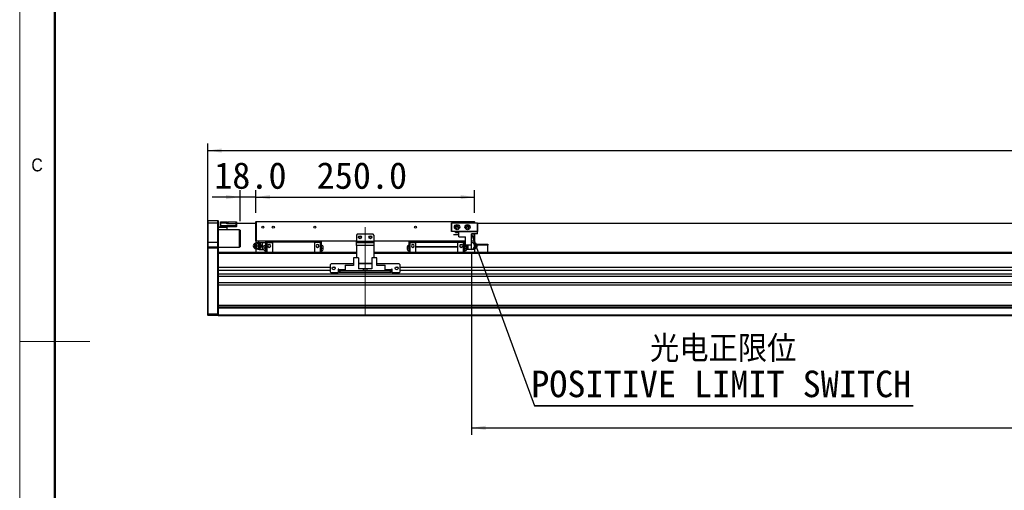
# Model space of a CAD drawing. Header units: millimetres. Extents: x 40 to 3320, y 40 to 2336.
# Tile 2 of 19: x 40 to 1165, y 1018 to 1556. Entities that reach past the tile are written whole.
import ezdxf

# ---------------------------------------------------------------- set-up
doc = ezdxf.new("R2010")
doc.units = ezdxf.units.MM
doc.header["$LTSCALE"] = 8
doc.linetypes.add('CENTERX2', pattern=[20.32, 12.7, -2.54, 2.54, -2.54])
doc.layers.add('DIMNS', color=7, linetype='Continuous')
doc.styles.add('SLDTEXTSTYLE0', font='Gothic.ttf', dxfattribs={"width": 0.913})
doc.styles.add('SLDTEXTSTYLE10', font='txt', dxfattribs={"bigfont": 'bigfont'})
doc.styles.add('SLDTEXTSTYLE7', font='txt')
doc.dimstyles.new('SLDDIMSTYLE0', dxfattribs={"dimtxt": 30.4, "dimasz": 16, "dimexe": 0, "dimexo": 0.0625, "dimgap": 7.6, "dimtad": 2, "dimdec": 1, "dimrnd": 1e-09, "dimzin": 4, "dimdsep": 46, "dimtxsty": 'SLDTEXTSTYLE7', "dimsah": 1, "dimcen": 0.09, "dimadec": 0, "dimazin": 1, "dimtfac": 1, "dimtdec": 1, "dimtmove": 0, "dimatfit": 0, "dimfxl": 0, "dimfrac": 2, "dimtolj": 1, "dimtzin": 12, "dimarcsym": 0})
doc.dimstyles.new('SLDDIMSTYLE1', dxfattribs={"dimtxt": 30.4, "dimasz": 16, "dimexe": 0, "dimexo": 0.0625, "dimgap": 7.6, "dimtad": 2, "dimdec": 1, "dimrnd": 1e-09, "dimzin": 4, "dimdsep": 46, "dimtxsty": 'SLDTEXTSTYLE7', "dimsah": 1, "dimcen": 0.09, "dimadec": 0, "dimazin": 1, "dimtfac": 1, "dimtdec": 1, "dimtofl": 0, "dimtmove": 0, "dimatfit": 3, "dimfxl": 0, "dimfrac": 2, "dimtolj": 1, "dimtzin": 12, "dimarcsym": 0})
doc.dimstyles.new('SLDDIMSTYLE4', dxfattribs={"dimtxt": 0.18, "dimasz": 16, "dimexe": 0, "dimexo": 0.0625, "dimgap": 0, "dimtad": 0, "dimtih": 1, "dimtoh": 1, "dimdec": 0, "dimrnd": 1e-09, "dimzin": 0, "dimdsep": 46, "dimtxsty": 'Standard', "dimsah": 1, "dimcen": 0.09, "dimadec": 0, "dimazin": 0, "dimtfac": 16, "dimtdec": 0, "dimtofl": 0, "dimtmove": 0, "dimatfit": 3, "dimfxl": 0, "dimfrac": 2, "dimtolj": 1, "dimtzin": 0, "dimarcsym": 0})

# ---------------------------------------------------------------- blocks, each defined once
blk = doc.blocks.new('_D_21')
at = {"layer": 'DIMNS'}
for p, q in [((254.9, 1304.8), (254.9, 1414.2)), ((2534.9, 1304.8), (2534.9, 1414.2)), ((254.9, 1406.2), (2534.9, 1406.2))]:
    blk.add_line(p, q, dxfattribs=at)
for points in [[(254.9, 1406.2), (270.9, 1403.8), (270.9, 1408.6)], [(2534.9, 1406.2), (2518.9, 1408.6), (2518.9, 1403.8)]]:
    blk.add_solid(points, dxfattribs=at)
at = {"layer": 'DIMNS', "insert": (1339, 1446), "char_height": 30.4, "attachment_point": 1, "style": 'SLDTEXTSTYLE7'}
blk.add_mtext('2280.0', dxfattribs=at)
blk = doc.blocks.new('_D_24')
at = {"layer": 'DIMNS'}
for p, q in [((291.9, 1353), (259.9, 1353)), ((291.9, 1325.3), (291.9, 1361)), ((309.9, 1353), (291.9, 1353)), ((309.9, 1335), (309.9, 1361)), ((309.9, 1353), (341.9, 1353))]:
    blk.add_line(p, q, dxfattribs=at)
for points in [[(291.9, 1353), (275.9, 1355.4), (275.9, 1350.6)], [(309.9, 1353), (325.9, 1350.6), (325.9, 1355.4)]]:
    blk.add_solid(points, dxfattribs=at)
at = {"layer": 'DIMNS', "insert": (262.3, 1392.9), "char_height": 30.4, "attachment_point": 1, "style": 'SLDTEXTSTYLE7'}
blk.add_mtext('18.0', dxfattribs=at)
blk = doc.blocks.new('_D_25')
at = {"layer": 'DIMNS'}
for p, q in [((309.9, 1335), (309.9, 1361)), ((309.9, 1353), (559.9, 1353)), ((559.9, 1335), (559.9, 1361))]:
    blk.add_line(p, q, dxfattribs=at)
for points in [[(309.9, 1353), (325.9, 1350.6), (325.9, 1355.4)], [(559.9, 1353), (543.9, 1355.4), (543.9, 1350.6)]]:
    blk.add_solid(points, dxfattribs=at)
at = {"layer": 'DIMNS', "insert": (379.4, 1392.9), "char_height": 30.4, "attachment_point": 1, "style": 'SLDTEXTSTYLE7'}
blk.add_mtext('250.0', dxfattribs=at)
blk = doc.blocks.new('_D_26')
at = {"layer": 'DIMNS'}
for p, q in [((556.4, 1288), (556.4, 1081.2)), ((2196.4, 1284.5), (2196.4, 1081.2)), ((556.4, 1089.2), (2196.4, 1089.2))]:
    blk.add_line(p, q, dxfattribs=at)
for points in [[(556.4, 1089.2), (572.4, 1086.8), (572.4, 1091.6)], [(2196.4, 1089.2), (2180.4, 1091.6), (2180.4, 1086.8)]]:
    blk.add_solid(points, dxfattribs=at)
at = {"layer": 'DIMNS', "char_height": 30.4, "attachment_point": 1, "style": 'SLDTEXTSTYLE7'}
for s, insert in [('Stroke T=', (1238.3, 1129)), ('1640.0', (1413.9, 1129))]:
    blk.add_mtext(s, dxfattribs=dict(at, insert=insert))
blk = doc.blocks.new('SW_NOTE_8')
at = {"layer": 'DIMNS', "color": 0}
for p, q in [((0, 0), (432.7, 0)), ((432.7, 0), (0, 0)), ((0, 0), (432.7, 0)), ((432.7, 0), (0, 0)), ((0, 0), (432.7, 0)), ((432.7, 0), (0, 0))]:
    blk.add_line(p, q, dxfattribs=at)
at = {"layer": 'DIMNS', "color": 0, "char_height": 30.4, "attachment_point": 2}
for s, insert, style in [('光电正限位', (215.7, 80.4), 'SLDTEXTSTYLE10'), ('POSITIVE LIMIT SWITCH', (213.4, 40.2), 'SLDTEXTSTYLE7')]:
    blk.add_mtext(s, dxfattribs=dict(at, insert=insert, style=style))

msp = doc.modelspace()

# ---------------------------------------------------------------- linework, layer by layer
at = {"color": 7, "linetype": 'Continuous', "lineweight": 18}
for p, q in [((40, 2336), (40, 40)), ((80, 2296), (80, 80)), ((40, 1188), (120, 1188))]:
    msp.add_line(p, q, dxfattribs=at)
at = {"color": 7, "linetype": 'Continuous', "lineweight": 50}
msp.add_line((80, 2296), (80, 80), dxfattribs=at)
at = {"color": 7, "linetype": 'Continuous', "lineweight": 25}
for p, q in [((255.1651718, 1326.1522943), (254.8652412, 1325.8522967)), ((254.8652412, 1323.1522957), (254.8652412, 1325.8522967)), ((255.1651718, 1323.1522957), (254.8652412, 1323.1522957)), ((254.8652412, 1301.1522958), (254.8652412, 1323.1522957)), ((255.1651718, 1326.1522943), (255.1651718, 1323.1522957)), ((255.1651718, 1326.1522943), (266.5652753, 1326.1522943)), ((266.5652753, 1323.1522957), (255.1651718, 1323.1522957)), ((255.1651718, 1323.1522957), (255.1651718, 1301.1522958)), ((266.5652753, 1323.1522957), (266.5652753, 1326.1522943)), ((266.5652753, 1326.1522943), (266.8652059, 1325.8522967)), ((266.5652753, 1301.1522958), (266.5652753, 1323.1522957)), ((266.5652753, 1323.1522957), (266.8652059, 1323.1522957)), ((266.8652059, 1325.8522967), (266.8652059, 1323.1522957)), ((266.8652059, 1323.1522957), (266.8652059, 1301.1522958)), ((266.8652059, 1319.152295), (269.6651937, 1319.152295)), ((276.8651964, 1318.1523005), (266.8652059, 1318.1523005)), ((269.3652631, 1324.3523011), (269.6651937, 1324.6522987)), ((269.3652631, 1323.1522957), (269.3652631, 1324.3523011)), ((269.3652631, 1320.6522981), (269.3652631, 1323.1522957)), ((269.3652631, 1323.1522957), (269.6651937, 1323.1522957)), ((269.6651937, 1320.6522981), (269.3652631, 1320.6522981)), ((269.3652631, 1319.4523001), (269.3652631, 1320.6522981)), ((269.6651937, 1319.152295), (269.3652631, 1319.4523001)), ((269.6651937, 1324.6522987), (269.6651937, 1323.1522957)), ((269.6651937, 1324.6522987), (276.8651964, 1324.6522987)), ((269.6651937, 1323.1522957), (269.6651937, 1320.6522981)), ((276.8651964, 1323.1522957), (269.6651937, 1323.1522957)), ((269.6651937, 1320.6522981), (269.6651937, 1319.152295)), ((269.6651937, 1320.6522981), (287.5651838, 1320.6522981)), ((287.5651838, 1319.152295), (269.6651937, 1319.152295)), ((276.8651964, 1324.6522987), (276.8651964, 1323.1522957)), ((276.8651964, 1322.352297), (276.8651964, 1323.1522957)), ((276.8651964, 1322.6522947), (287.5651838, 1322.6522947)), ((287.5651838, 1322.352297), (276.8651964, 1322.352297)), ((276.8651964, 1319.152295), (276.8651964, 1318.1523005)), ((276.8651964, 1318.1523005), (276.8651964, 1315.6522954)), ((277.3652794, 1322.8522981), (277.3652794, 1324.8522947)), ((277.3652794, 1324.8522947), (277.8652431, 1324.8522947)), ((277.8652431, 1322.8522981), (277.3652794, 1322.8522981)), ((277.3652794, 1322.8522981), (277.3652794, 1322.6522947)), ((277.8652431, 1324.8522947), (277.8652431, 1322.8522981)), ((277.8652431, 1324.8522947), (287.3652698, 1324.8522947)), ((277.8652431, 1322.8522981), (287.3652698, 1322.8522981)), ((287.3652698, 1322.8522981), (287.3652698, 1324.8522947)), ((287.3652698, 1324.8522947), (287.8652336, 1324.8522947)), ((287.8652336, 1322.8522981), (287.3652698, 1322.8522981)), ((287.5651838, 1322.6522947), (287.8652336, 1322.352297)), ((287.5651838, 1322.6522947), (287.5651838, 1322.352297)), ((309.8651888, 1322.6522947), (287.5651838, 1322.6522947)), ((287.5651838, 1320.6522981), (287.5651838, 1322.352297)), ((287.5651838, 1322.352297), (287.8652336, 1322.352297)), ((287.5651838, 1320.6522981), (287.8652336, 1320.6522981)), ((287.5651838, 1319.152295), (287.5651838, 1320.6522981)), ((287.5651838, 1319.152295), (287.8652336, 1319.4523001)), ((287.8652336, 1324.8522947), (287.8652336, 1322.8522981)), ((309.8651888, 1322.8522981), (287.8652336, 1322.8522981)), ((287.8652336, 1322.352297), (287.8652336, 1320.6522981)), ((287.8652336, 1320.6522981), (287.8652336, 1319.4523001)), ((310.1652385, 1325.1522997), (309.8651888, 1324.8523021)), ((310.1652385, 1324.8523021), (309.8651888, 1324.8523021)), ((309.8651888, 1302.9523039), (309.8651888, 1324.8523021)), ((310.1652385, 1325.1522997), (559.5651986, 1325.1522997)), ((310.1652385, 1325.1522997), (310.1652385, 1324.8523021)), ((310.1652385, 1324.8523021), (310.1652385, 1302.9523039)), ((559.5651986, 1324.8523021), (310.1652385, 1324.8523021)), ((533.3652021, 1323.3523065), (533.6652519, 1323.6523042)), ((533.3652021, 1313.9523039), (533.3652021, 1323.3523065)), ((533.6652519, 1323.2280383), (533.3652021, 1323.3523065)), ((533.6652519, 1323.6523042), (563.0652429, 1323.6523042)), ((533.6652519, 1323.6523042), (533.789468, 1323.3523065)), ((533.789468, 1323.3523065), (533.6652519, 1323.2280383)), ((533.6652519, 1323.2280383), (533.6652519, 1314.0765646)), ((562.9409672, 1323.3523065), (533.789468, 1323.3523065)), ((559.5651986, 1325.1522997), (559.5651986, 1324.8523021)), ((559.8652484, 1324.8523021), (559.5651986, 1325.1522997)), ((559.5651986, 1323.6523042), (559.5651986, 1324.8523021)), ((559.8652484, 1324.8523021), (559.5651986, 1324.8523021)), ((559.8652484, 1324.8523021), (559.8652484, 1323.6523042)), ((563.0652429, 1323.6523042), (562.9409672, 1323.3523065)), ((563.0652429, 1323.2280383), (562.9409672, 1323.3523065)), ((563.0652429, 1323.6523042), (563.3652331, 1323.3523065)), ((563.3652331, 1323.3523065), (563.0652429, 1323.2280383)), ((563.0652429, 1314.0765646), (563.0652429, 1323.2280383)), ((563.3652331, 1323.3523065), (563.3652331, 1313.9523039)), ((2224.56522, 1322.8522981), (563.3652331, 1322.8522981)), ((2224.3652465, 1322.6522947), (563.3652331, 1322.6522947)), ((291.3652183, 1315.6522954), (266.8652059, 1315.6522954)), ((291.8651821, 1315.1522944), (291.3652183, 1315.6522954)), ((291.3652183, 1295.6522996), (291.3652183, 1315.6522954)), ((291.8651821, 1315.1522944), (291.8651821, 1296.1523006)), ((425.865245, 1310.6523002), (424.8651983, 1309.6523056)), ((424.8651983, 1309.6523056), (424.8651983, 1302.6523063)), ((443.8652517, 1310.6523002), (425.865245, 1310.6523002)), ((444.8652388, 1309.6523056), (443.8652517, 1310.6523002)), ((444.8652388, 1309.6523056), (444.8652388, 1302.6523063)), ((533.6652519, 1314.0765646), (533.3652021, 1313.9523039)), ((533.6652519, 1313.6523062), (533.3652021, 1313.9523039)), ((533.6652519, 1314.0765646), (533.789468, 1313.9523039)), ((533.789468, 1313.9523039), (533.6652519, 1313.6523062)), ((541.8652417, 1313.6523062), (533.6652519, 1313.6523062)), ((533.789468, 1313.9523039), (562.9409672, 1313.9523039)), ((535.6652261, 1310.1023057), (535.6652261, 1310.4023034)), ((535.6652261, 1310.4023034), (541.8652417, 1310.4023034)), ((535.6652261, 1310.1023057), (541.8652417, 1310.1023057)), ((538.0652072, 1312.3523066), (538.0652072, 1313.0523035)), ((538.0652072, 1313.0523035), (541.8652417, 1313.0523035)), ((538.0652072, 1312.3523066), (541.8652417, 1312.3523066)), ((541.8652417, 1307.4523056), (541.8652417, 1313.6523062)), ((541.8652417, 1313.6523062), (563.3652331, 1313.6523062)), ((541.8652417, 1307.4523056), (549.4152428, 1307.4523056)), ((549.4152428, 1298.1523046), (549.4152428, 1307.4523056)), ((556.365204, 1298.1523046), (556.365204, 1311.0522995)), ((563.3652331, 1311.0522995), (556.365204, 1311.0522995)), ((559.5651986, 1302.9523039), (559.5651986, 1311.0522995)), ((559.8652484, 1311.0522995), (559.8652484, 1302.9523039)), ((562.9409672, 1313.9523039), (563.0652429, 1314.0765646)), ((562.9409672, 1313.9523039), (563.0652429, 1313.6523062)), ((563.3652331, 1313.9523039), (563.0652429, 1314.0765646)), ((563.3652331, 1313.9523039), (563.0652429, 1313.6523062)), ((563.3652331, 1311.0522995), (563.3652331, 1313.6523062)), ((255.1651718, 1301.1522958), (254.8652412, 1301.1522958)), ((254.8652412, 1295.8522955), (254.8652412, 1301.1522958)), ((255.1651718, 1296.1523006), (254.8652412, 1295.8522955)), ((254.8652412, 1294.6522975), (254.8652412, 1295.8522955)), ((255.1651718, 1294.6522975), (254.8652412, 1294.6522975)), ((254.8652412, 1219.7765621), (254.8652412, 1294.6522975)), ((255.1651718, 1301.1522958), (255.1651718, 1296.1523006)), ((266.5652753, 1301.1522958), (255.1651718, 1301.1522958)), ((255.1651718, 1296.1523006), (255.1651718, 1294.6522975)), ((255.1651718, 1296.1523006), (266.5652753, 1296.1523006)), ((255.1651718, 1294.6522975), (255.1651718, 1219.652298)), ((266.5652753, 1294.6522975), (255.1651718, 1294.6522975)), ((266.5652753, 1296.1523006), (266.5652753, 1301.1522958)), ((266.8652059, 1301.1522958), (266.5652753, 1301.1522958)), ((266.5652753, 1294.6522975), (266.5652753, 1296.1523006)), ((266.8652059, 1295.8522955), (266.5652753, 1296.1523006)), ((266.5652753, 1219.652298), (266.5652753, 1294.6522975)), ((266.8652059, 1294.6522975), (266.5652753, 1294.6522975)), ((266.8652059, 1301.1522958), (266.8652059, 1295.8522955)), ((266.8652059, 1295.8522955), (266.8652059, 1294.6522975)), ((266.8652059, 1295.6522996), (291.3652183, 1295.6522996)), ((266.8652059, 1294.6522975), (266.8652059, 1289.3664459)), ((291.3652183, 1295.6522996), (291.8651821, 1296.1523006)), ((308.0532076, 1299.4399885), (307.4703933, 1298.7825194)), ((307.4703933, 1295.5220858), (308.0532076, 1294.8646167)), ((309.8651888, 1302.9523039), (310.1652385, 1302.6523063)), ((310.1652385, 1302.9523039), (309.8651888, 1302.9523039)), ((309.8651888, 1302.9523039), (309.8651888, 1300.6523022)), ((311.8025781, 1300.6523022), (309.99918, 1300.6523022)), ((310.1652385, 1302.9523039), (424.8651983, 1302.9523039)), ((310.1652385, 1302.9523039), (310.1652385, 1302.6523063)), ((424.8651983, 1302.6523063), (310.1652385, 1302.6523063)), ((311.1916305, 1297.1523026), (313.2752897, 1297.1523026)), ((313.7193443, 1300.6523022), (311.8025781, 1300.6523022)), ((313.7193443, 1300.6523022), (314.4264938, 1300.6523022)), ((313.7193443, 1300.6523022), (314.5927908, 1298.9023024)), ((314.5927908, 1295.4023028), (313.7193443, 1293.652303)), ((313.7652399, 1301.1523033), (317.190242, 1301.1523033)), ((315.4133083, 1298.9023024), (314.4264938, 1300.6523022)), ((314.4264938, 1293.652303), (315.4133083, 1295.4023028)), ((314.5927908, 1298.9023024), (315.579486, 1297.1523026)), ((315.579486, 1297.1523026), (314.5927908, 1295.4023028)), ((316.2866356, 1297.1523026), (315.4133083, 1298.9023024)), ((315.4133083, 1295.4023028), (316.2866356, 1297.1523026)), ((315.579486, 1297.1523026), (316.2866356, 1297.1523026)), ((317.3652412, 1299.1523067), (317.5310613, 1301.1523033)), ((317.3652412, 1299.1523067), (317.3652412, 1301.1523033)), ((317.5310613, 1297.1523026), (317.3652412, 1299.1523067)), ((317.3652412, 1295.152306), (317.3652412, 1299.1523067)), ((317.3652412, 1295.152306), (317.5310613, 1297.1523026)), ((317.5310613, 1293.1523019), (317.3652412, 1295.152306)), ((317.3652412, 1293.1523019), (317.3652412, 1295.152306)), ((317.5310613, 1301.1523033), (320.8652259, 1301.1523033)), ((317.5310613, 1297.1523026), (319.2528011, 1297.1523026)), ((318.8652517, 1296.0023055), (318.8652517, 1294.652305)), ((318.8652517, 1294.652305), (318.8652517, 1293.3023045)), ((320.8652259, 1297.9023004), (320.7652094, 1297.9023004)), ((320.8652259, 1294.652305), (320.7652094, 1294.652305)), ((322.3652364, 1301.752306), (320.8652259, 1301.752306)), ((320.8652259, 1301.752306), (320.8652259, 1300.8123035)), ((322.3652364, 1300.8123035), (320.8652259, 1300.8123035)), ((320.8652259, 1300.8123035), (320.8652259, 1289.6523023)), ((322.3652364, 1301.8523002), (322.3652364, 1300.9023065)), ((322.3652364, 1301.8523002), (328.8652422, 1301.8523002)), ((322.3652364, 1300.9023065), (322.3652364, 1289.6523023)), ((322.3652364, 1300.9023065), (328.8652422, 1300.9023065)), ((328.8652422, 1302.6523063), (328.8652422, 1301.6523043)), ((376.8652202, 1301.6523043), (328.8652422, 1301.6523043)), ((328.8652422, 1301.6523043), (328.8652422, 1289.6523023)), ((376.8652202, 1302.6523063), (376.8652202, 1301.6523043)), ((383.3652259, 1301.8523002), (376.8652202, 1301.8523002)), ((376.8652202, 1301.6523043), (376.8652202, 1289.6523023)), ((383.3652259, 1300.9023065), (376.8652202, 1300.9023065)), ((383.3652259, 1301.8523002), (383.3652259, 1300.9023065)), ((383.3652259, 1301.752306), (384.8652364, 1301.752306)), ((383.3652259, 1300.9023065), (383.3652259, 1289.6523023)), ((383.3652259, 1300.8123035), (384.8652364, 1300.8123035)), ((384.8652364, 1300.8123035), (384.8652364, 1301.752306)), ((384.8652364, 1289.6523023), (384.8652364, 1300.8123035)), ((384.965253, 1297.9023004), (384.8652364, 1297.9023004)), ((384.8652364, 1294.652305), (384.965253, 1294.652305)), ((386.8652107, 1294.652305), (386.8652107, 1296.0023055)), ((386.8652107, 1293.3023045), (386.8652107, 1294.652305)), ((424.8651983, 1302.6523063), (444.8652388, 1302.6523063)), ((424.8651983, 1301.1523033), (424.8651983, 1302.6523063)), ((424.8651983, 1297.6523036), (424.8651983, 1301.1523033)), ((424.8651983, 1301.1523033), (444.8652388, 1301.1523033)), ((444.8652388, 1297.6523036), (424.8651983, 1297.6523036)), ((424.8651983, 1297.6523036), (424.8651983, 1283.5523034)), ((444.8652388, 1302.9523039), (549.4152428, 1302.9523039)), ((444.8652388, 1302.6523063), (444.8652388, 1301.1523033)), ((549.4152428, 1302.6523063), (444.8652388, 1302.6523063)), ((444.8652388, 1301.1523033), (444.8652388, 1297.6523036)), ((444.8652388, 1297.6523036), (444.8652388, 1283.5523034)), ((482.8652264, 1296.0023055), (482.8652264, 1294.652305)), ((482.8652264, 1294.652305), (482.8652264, 1293.3023045)), ((484.8652007, 1297.9023004), (484.7652437, 1297.9023004)), ((484.8652007, 1294.652305), (484.7652437, 1294.652305)), ((486.3652112, 1301.752306), (484.8652007, 1301.752306)), ((484.8652007, 1301.752306), (484.8652007, 1300.8123035)), ((486.3652112, 1300.8123035), (484.8652007, 1300.8123035)), ((484.8652007, 1300.8123035), (484.8652007, 1289.6523023)), ((486.3652112, 1300.9023065), (486.3652112, 1301.8523002)), ((486.3652112, 1301.8523002), (492.8652169, 1301.8523002)), ((486.3652112, 1289.6523023), (486.3652112, 1300.9023065)), ((486.3652112, 1300.9023065), (492.8652169, 1300.9023065)), ((492.8652169, 1301.6523043), (492.8652169, 1302.6523063)), ((492.8652169, 1296.6523016), (492.8652169, 1301.6523043)), ((492.8652169, 1301.6523043), (540.8652546, 1301.6523043)), ((492.8652169, 1296.6523016), (540.8652546, 1296.6523016)), ((492.8652169, 1296.2523023), (492.8652169, 1296.6523016)), ((492.8652169, 1296.2523023), (540.8652546, 1296.2523023)), ((492.8652169, 1289.6523023), (492.8652169, 1296.2523023)), ((540.8652546, 1301.6523043), (540.8652546, 1302.6523063)), ((547.3652007, 1301.8523002), (540.8652546, 1301.8523002)), ((540.8652546, 1296.6523016), (540.8652546, 1301.6523043)), ((547.3652007, 1300.9023065), (540.8652546, 1300.9023065)), ((540.8652546, 1296.2523023), (540.8652546, 1296.6523016)), ((540.8652546, 1289.6523023), (540.8652546, 1296.2523023)), ((547.3652007, 1300.9023065), (547.3652007, 1301.8523002)), ((547.3652007, 1301.752306), (548.8652112, 1301.752306)), ((547.3652007, 1289.6523023), (547.3652007, 1300.9023065)), ((547.3652007, 1300.8123035), (548.8652112, 1300.8123035)), ((548.8652112, 1300.8123035), (548.8652112, 1301.752306)), ((549.4152428, 1301.1523033), (548.8652112, 1301.1523033)), ((548.8652112, 1289.6523023), (548.8652112, 1300.8123035)), ((548.9652278, 1297.9023004), (548.8652112, 1297.9023004)), ((548.8652112, 1294.652305), (548.9652278, 1294.652305)), ((556.365204, 1298.1523046), (549.4152428, 1298.1523046)), ((552.1994354, 1297.1523026), (550.4776956, 1297.1523026)), ((550.865245, 1294.652305), (550.865245, 1296.0023055)), ((550.865245, 1293.3023045), (550.865245, 1294.652305)), ((552.2823455, 1298.1523046), (552.1994354, 1297.1523026)), ((552.1994354, 1297.1523026), (552.3652555, 1295.152306)), ((552.3652555, 1295.152306), (552.1994354, 1293.1523019)), ((552.3652555, 1298.1523046), (552.3652555, 1295.152306)), ((552.3652555, 1295.152306), (552.3652555, 1293.1523019)), ((556.365204, 1302.9523039), (559.5651986, 1302.9523039)), ((559.5651986, 1302.6523063), (556.365204, 1302.6523063)), ((557.768357, 1300.6523022), (559.0241076, 1300.6523022)), ((559.0241076, 1300.6523022), (559.8974349, 1298.9023024)), ((559.7312571, 1300.6523022), (559.0241076, 1300.6523022)), ((559.8974349, 1295.4023028), (559.0241076, 1293.652303)), ((559.8652484, 1302.9523039), (559.5651986, 1302.9523039)), ((559.8652484, 1302.9523039), (559.5651986, 1302.6523063)), ((559.5651986, 1302.9523039), (559.5651986, 1302.6523063)), ((560.7179524, 1298.9023024), (559.7312571, 1300.6523022)), ((559.7312571, 1293.652303), (560.7179524, 1295.4023028)), ((559.8652484, 1302.9523039), (559.8652484, 1300.4146883)), ((559.8974349, 1298.9023024), (560.8841898, 1297.1523026)), ((560.8841898, 1297.1523026), (559.8974349, 1295.4023028)), ((561.5913393, 1297.1523026), (560.7179524, 1298.9023024)), ((560.7179524, 1295.4023028), (561.5913393, 1297.1523026)), ((561.5913393, 1297.1523026), (560.8841898, 1297.1523026)), ((562.2601034, 1298.7825194), (561.67717, 1299.4399885)), ((561.67717, 1294.8646167), (562.2601034, 1295.5220858)), ((561.929238, 1299.1556669), (574.8652341, 1299.1556669)), ((562.8652097, 1297.1523026), (562.5263573, 1297.1523026)), ((574.8652341, 1298.1556648), (562.6581432, 1298.1556648)), ((574.8652341, 1299.1556669), (574.8652341, 1298.1556648)), ((574.8652341, 1289.6523023), (574.8652341, 1298.1556648)), ((309.8651888, 1289.653554), (266.8652059, 1289.653554)), ((424.8651983, 1289.6523023), (266.8652059, 1289.6523023)), ((266.8652059, 1289.3664459), (266.8652059, 1288.6523003)), ((266.8652059, 1288.6523003), (266.8652059, 1272.6491908)), ((309.3993189, 1293.9950744), (309.8486187, 1293.9192796)), ((309.8651888, 1293.652303), (309.8651888, 1289.6523023)), ((311.8025781, 1293.652303), (309.99918, 1293.652303)), ((313.7193443, 1293.652303), (311.8025781, 1293.652303)), ((313.7193443, 1293.652303), (314.4264938, 1293.652303)), ((313.7652399, 1293.1523019), (317.190242, 1293.1523019)), ((317.5310613, 1293.1523019), (318.8712122, 1293.1523019)), ((320.7652094, 1291.4023021), (320.8652259, 1291.4023021)), ((384.8652364, 1291.4023021), (384.965253, 1291.4023021)), ((421.3652136, 1283.5523034), (421.3652136, 1274.6523017)), ((427.3652555, 1283.5523034), (421.3652136, 1283.5523034)), ((427.3652555, 1283.5523034), (427.3652555, 1271.1523021)), ((442.3652412, 1283.5523034), (442.3652412, 1271.1523021)), ((448.3652236, 1283.5523034), (442.3652412, 1283.5523034)), ((2344.865215, 1289.6523023), (444.8652388, 1289.6523023)), ((448.3652236, 1274.6523017), (448.3652236, 1283.5523034)), ((484.7652437, 1291.4023021), (484.8652007, 1291.4023021)), ((548.8652112, 1291.4023021), (548.9652278, 1291.4023021)), ((552.1994354, 1293.1523019), (550.8592846, 1293.1523019)), ((555.9651972, 1293.1523019), (552.5402547, 1293.1523019)), ((557.8907253, 1293.652303), (559.0241076, 1293.652303)), ((559.7312571, 1293.652303), (559.0241076, 1293.652303)), ((559.8652484, 1293.8899169), (559.8652484, 1289.6523023)), ((2229.8652054, 1289.653554), (574.8652341, 1289.653554)), ((266.8652059, 1272.6491908), (266.8652059, 1269.2491928)), ((394.8652269, 1272.6491908), (266.8652059, 1272.6491908)), ((395.865214, 1276.652302), (394.8652269, 1275.6523037)), ((394.8652269, 1275.6523037), (394.8652269, 1267.6523024)), ((421.3652136, 1276.652302), (395.865214, 1276.652302)), ((400.2422811, 1272.6491908), (397.4881889, 1272.6491908)), ((412.1652366, 1275.1523027), (419.9652197, 1275.1523027)), ((412.1652366, 1275.1523027), (412.1652366, 1274.6523017)), ((412.1652366, 1274.6523017), (412.1652366, 1268.6523044)), ((421.3652136, 1274.6523017), (412.1652366, 1274.6523017)), ((420.465243, 1274.6523017), (419.9652197, 1275.1523027)), ((442.3652412, 1277.152303), (427.3652555, 1277.152303)), ((442.3652412, 1276.652302), (427.3652555, 1276.652302)), ((473.8652231, 1276.652302), (448.3652236, 1276.652302)), ((457.5652005, 1274.6523017), (448.3652236, 1274.6523017)), ((449.7652175, 1275.1523027), (449.2652537, 1274.6523017)), ((449.7652175, 1275.1523027), (457.5652005, 1275.1523027)), ((457.5652005, 1274.6523017), (457.5652005, 1275.1523027)), ((457.5652005, 1268.6523044), (457.5652005, 1274.6523017)), ((472.2422482, 1272.6491908), (469.4882156, 1272.6491908)), ((474.8652102, 1275.6523037), (473.8652231, 1276.652302)), ((474.8652102, 1267.6523024), (474.8652102, 1275.6523037)), ((2314.8652436, 1272.6491908), (474.8652102, 1272.6491908)), ((394.8652269, 1269.2491928), (266.8652059, 1269.2491928)), ((266.8652059, 1269.2491928), (266.8652059, 1264.9884516)), ((2522.8652479, 1264.9884516), (266.8652059, 1264.9884516)), ((266.8652059, 1264.9884516), (266.8652059, 1263.6807816)), ((266.8652059, 1263.6807816), (266.8652059, 1226.4522979)), ((2522.8652479, 1262.3903746), (266.8652059, 1262.3903746)), ((394.8652269, 1267.6523024), (395.865214, 1266.6523041)), ((395.865214, 1266.6523041), (403.8652302, 1266.6523041)), ((404.8652174, 1270.6523048), (403.8652302, 1270.6523048)), ((403.8652302, 1270.6523048), (403.8652302, 1266.6523041)), ((404.8652174, 1269.2491928), (403.8652302, 1269.2491928)), ((404.8652174, 1269.6523028), (404.8652174, 1270.6523048)), ((404.8652174, 1269.6523028), (404.8652174, 1268.6523044)), ((404.8652174, 1266.6523041), (404.8652174, 1268.6523044)), ((404.8652174, 1268.6523044), (405.8652045, 1268.6523044)), ((405.8652045, 1266.6523041), (404.8652174, 1266.6523041)), ((405.8652045, 1268.6523044), (405.8652045, 1266.6523041)), ((463.8652326, 1268.6523044), (405.8652045, 1268.6523044)), ((463.8652326, 1266.6523041), (405.8652045, 1266.6523041)), ((432.8652145, 1271.1523021), (427.3652555, 1271.1523021)), ((432.8652145, 1268.6523044), (432.8652145, 1271.1523021)), ((434.8652484, 1271.1523021), (432.8652145, 1271.1523021)), ((434.8652484, 1268.6523044), (434.8652484, 1271.1523021)), ((436.8652226, 1271.1523021), (434.8652484, 1271.1523021)), ((436.8652226, 1271.1523021), (436.8652226, 1268.6523044)), ((442.3652412, 1271.1523021), (436.8652226, 1271.1523021)), ((463.8652326, 1266.6523041), (463.8652326, 1268.6523044)), ((463.8652326, 1268.6523044), (464.8652197, 1268.6523044)), ((464.8652197, 1266.6523041), (463.8652326, 1266.6523041)), ((465.8652069, 1270.6523048), (464.8652197, 1270.6523048)), ((464.8652197, 1270.6523048), (464.8652197, 1269.6523028)), ((464.8652197, 1268.6523044), (464.8652197, 1269.6523028)), ((465.8652069, 1269.2491928), (464.8652197, 1269.2491928)), ((464.8652197, 1268.6523044), (464.8652197, 1266.6523041)), ((465.8652069, 1266.6523041), (465.8652069, 1270.6523048)), ((465.8652069, 1266.6523041), (473.8652231, 1266.6523041)), ((473.8652231, 1266.6523041), (474.8652102, 1267.6523024)), ((2314.8652436, 1269.2491928), (474.8652102, 1269.2491928)), ((2522.8652479, 1254.8848199), (266.8652059, 1254.8848199)), ((2522.8652479, 1252.2867465), (266.8652059, 1252.2867465)), ((2522.8652479, 1229.152298), (266.8652059, 1229.152298)), ((2522.8652479, 1227.1522976), (266.8652059, 1227.1522976)), ((254.8652412, 1219.7765621), (255.1651718, 1219.652298)), ((254.8652412, 1217.952298), (254.8652412, 1219.7765621)), ((254.8652412, 1217.952298), (255.1651718, 1217.652298)), ((255.1651718, 1219.652298), (266.5652753, 1219.652298)), ((255.1651718, 1219.652298), (255.1651718, 1217.652298)), ((266.5652753, 1217.652298), (255.1651718, 1217.652298)), ((266.8652059, 1219.7765621), (266.5652753, 1219.652298)), ((266.5652753, 1217.652298), (266.5652753, 1219.652298)), ((266.8652059, 1217.952298), (266.5652753, 1217.652298)), ((266.8652059, 1226.4522979), (266.8652059, 1226.1522984)), ((2522.8652479, 1226.1522984), (266.8652059, 1226.1522984)), ((266.8652059, 1226.1522984), (266.8652059, 1218.152298)), ((2522.8652479, 1218.152298), (266.8652059, 1218.152298)), ((266.8652059, 1218.152298), (266.8652059, 1217.1522979)), ((2522.8652479, 1217.1522979), (266.8652059, 1217.1522979))]:
    msp.add_line(p, q, dxfattribs=at)
at = {"color": 8, "linetype": 'Continuous', "lineweight": 25}
for p, q in [((320.7652094, 1297.9023004), (320.7652094, 1294.652305)), ((320.7652094, 1294.652305), (320.7652094, 1291.4023021)), ((384.965253, 1294.652305), (384.965253, 1297.9023004)), ((384.965253, 1291.4023021), (384.965253, 1294.652305)), ((484.7652437, 1297.9023004), (484.7652437, 1294.652305)), ((484.7652437, 1294.652305), (484.7652437, 1291.4023021)), ((548.9652278, 1294.652305), (548.9652278, 1297.9023004)), ((548.9652278, 1291.4023021), (548.9652278, 1294.652305)), ((424.8651983, 1288.6523003), (266.8652059, 1288.6523003)), ((2344.865215, 1288.6523003), (444.8652388, 1288.6523003)), ((412.1652366, 1269.6523028), (404.8652174, 1269.6523028)), ((464.8652197, 1269.6523028), (457.5652005, 1269.6523028))]:
    msp.add_line(p, q, dxfattribs=at)
at = {"color": 7, "linetype": 'Continuous', "lineweight": 25, "flags": 128}
for points in [[(313.7639286, 1301.1523033), (312.5278474, 1300.9561146), (311.8878128, 1300.6843621)], [(562.8652097, 1297.1523026), (562.7005817, 1298.05161), (562.2601034, 1298.7825194)], [(562.2601034, 1295.5220858), (562.7005817, 1296.2529952), (562.8652097, 1297.1523026)], [(311.7526294, 1293.6955238), (312.5309469, 1293.3474923), (313.7671472, 1293.1523019)]]:
    msp.add_lwpolyline(points, dxfattribs=at)
at = {"color": 7, "linetype": 'Continuous', "lineweight": 25}
for centre, radius in [((317.8652269, 1318.652303), 1.25), ((329.8652269, 1318.652303), 1.25), ((377.3652269, 1318.652303), 1.25), ((492.3652269, 1318.652303), 1.25), ((539.8652269, 1318.652303), 3), ((539.8652269, 1318.652303), 1.7), ((539.8652269, 1318.652303), 1.25), ((551.8652269, 1318.652303), 3), ((551.8652269, 1318.652303), 1.7), ((551.8652269, 1318.652303), 1.25), ((428.8652269, 1307.152303), 1.7), ((428.8652269, 1307.152303), 1.25), ((440.8652269, 1307.152303), 1.7), ((440.8652269, 1307.152303), 1.25), ((398.8652269, 1271.652303), 1.7), ((470.8652269, 1271.652303), 1.7)]:
    msp.add_circle(centre, radius, dxfattribs=at)
for centre, radius, start, end in [((309.0283991, 1297.2966308), 2.1680407, 356.182950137, 183.817049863), ((309.0283991, 1297.0079744), 2.1680407, 176.182950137, 3.817049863), ((310.2545741, 1297.3609847), 3.0279153, 356.0480758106, 136.6374664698), ((310.2746156, 1296.8978718), 3.0114415, 222.4678721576, 4.846585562), ((309.0283991, 1297.2032601), 0.7649367, 356.180317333, 183.819682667), ((309.0283991, 1297.1013474), 0.7649365, 176.1804887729, 3.8195112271), ((311.8052697, 1297.6569652), 2.9953382, 90.0514856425, 110.9217828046), ((311.7478017, 1297.4655986), 3.1871744, 26.7935246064, 89.0152366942), ((311.7478017, 1296.8390066), 3.1871744, 270.9847633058, 333.2064753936), ((311.2891809, 1297.1594485), 3.7351543, 359.8903842, 27.8143564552), ((311.2891809, 1297.1451567), 3.7351543, 332.1856435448, 0.1096158), ((320.7652269, 1296.002303), 1.9, 90, 180), ((325.2652269, 1297.152303), 1.65, 0, 180), ((325.2652269, 1297.152303), 1.65, 180, 0), ((380.4652269, 1297.152303), 1.65, 0, 180), ((380.4652269, 1297.152303), 1.65, 180, 0), ((384.9652269, 1296.002303), 1.9, 0, 90), ((484.7652269, 1296.002303), 1.9, 90, 180), ((489.2652269, 1297.152303), 1.65, 0, 180), ((489.2652269, 1297.152303), 1.65, 180, 0), ((544.4652269, 1297.152303), 1.65, 0, 180), ((544.4652269, 1297.152303), 1.65, 180, 0), ((548.9652269, 1296.002303), 1.9, 0, 90), ((555.9652269, 1297.152303), 4, 270.0281472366, 84.2608295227), ((556.9661986, 1297.3837186), 3.3012487, 27.3872926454, 66.3984792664), ((556.9659346, 1296.9211687), 3.3016129, 293.6037597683, 332.6104683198), ((556.5724164, 1297.1523026), 3.7574256, 332.2415930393, 27.7584069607), ((558.6512225, 1297.0888352), 3.0156481, 302.6273023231, 1.2059372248), ((558.6105604, 1297.1947458), 3.0559371, 359.2042062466, 56.41378868), ((559.2600518, 1297.0670335), 3.2674183, 291.041914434, 1.4954044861), ((559.2596219, 1297.2374265), 3.2678443, 358.5073369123, 68.8666353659), ((311.8054331, 1296.6491006), 2.996799, 248.3885369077, 269.9454164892), ((320.7652269, 1293.302303), 1.9, 180, 270), ((384.9652269, 1293.302303), 1.9, 270, 360), ((484.7652269, 1293.302303), 1.9, 180, 270), ((548.9652269, 1293.302303), 1.9, 270, 360)]:
    msp.add_arc(centre, radius, start, end, dxfattribs=at)
for points, knots in [([(308.9307071, 1297.1523026), (308.7993661, 1297.1523026), (308.5366705, 1297.1523026), (308.3556677, 1297.1523026), (308.2651617, 1297.1523026)], [0, 0, 0, 0, 0.4999740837, 1, 1, 1, 1]), ([(308.9307071, 1297.1523026), (309.0707372, 1297.1523026), (309.3507934, 1297.1523026), (309.6446903, 1297.1523026), (309.7916366, 1297.1523026)], [0, 0, 0, 0, 0.5000072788, 1, 1, 1, 1]), ([(313.5786773, 1297.1526826), (313.5682546, 1297.4312852), (313.5446969, 1298.0609894), (313.1292144, 1298.9751159), (312.4330889, 1299.7769667), (311.5093058, 1300.3171259), (310.4933643, 1300.5037197), (309.7285933, 1300.470714), (309.3763812, 1300.2991148), (309.326482, 1300.2748037)], [0, 0, 0, 0, 0.1339593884, 0.3027781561, 0.4733621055, 0.6432023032, 0.8100617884, 0.9730907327, 1, 1, 1, 1]), ([(310.179186, 1293.8635269), (310.2324724, 1293.8534506), (310.6152555, 1293.7810676), (311.3441883, 1293.9562455), (312.2378683, 1294.384223), (312.9610768, 1295.0856108), (313.4238706, 1295.9626849), (313.6325346, 1296.6903002), (313.586216, 1297.0879609), (313.5786773, 1297.1526826)], [0, 0, 0, 0, 0.0306049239, 0.2198509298, 0.4055894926, 0.5898613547, 0.7751168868, 0.9633989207, 1, 1, 1, 1]), ([(313.5872604, 1297.1523026), (313.5951969, 1297.1523026), (313.61107, 1297.1523026), (313.3872175, 1297.1523026), (313.2752897, 1297.1523026)], [0, 0, 0, 0, 0.4999932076, 1, 1, 1, 1]), ([(315.0243284, 1297.1523026), (314.6980022, 1297.1523026), (314.045343, 1297.1523026), (313.7399557, 1297.1523026), (313.5872604, 1297.1523026)], [0, 0, 0, 0, 0.4999946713, 1, 1, 1, 1]), ([(320.7652094, 1294.652305), (320.5261815, 1294.652305), (320.1585134, 1294.652305), (319.7162201, 1294.652305), (319.4117889, 1294.652305), (319.1666026, 1294.652305), (318.9296618, 1294.652305), (318.8906268, 1294.652305), (318.8652517, 1294.652305)], [0, 0, 0, 0, 0.2394662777, 0.3683424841, 0.4999998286, 0.6316352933, 0.7605415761, 1, 1, 1, 1]), ([(384.965253, 1294.652305), (385.2042809, 1294.652305), (385.571949, 1294.652305), (386.0142423, 1294.652305), (386.3186734, 1294.652305), (386.5638597, 1294.652305), (386.8008006, 1294.652305), (386.8398356, 1294.652305), (386.8652107, 1294.652305)], [0, 0, 0, 0, 0.2394662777, 0.3683424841, 0.4999998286, 0.6316352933, 0.7605415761, 1, 1, 1, 1]), ([(484.7652437, 1294.652305), (484.526225, 1294.652305), (484.1585356, 1294.652305), (483.7161605, 1294.652305), (483.4117638, 1294.652305), (483.1665748, 1294.652305), (482.9296378, 1294.652305), (482.890602, 1294.652305), (482.8652264, 1294.652305)], [0, 0, 0, 0, 0.2394614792, 0.3683707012, 0.5000098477, 0.6316426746, 0.7605463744, 1, 1, 1, 1]), ([(548.9652278, 1294.652305), (549.2042494, 1294.652305), (549.5719258, 1294.652305), (550.014265, 1294.652305), (550.3186451, 1294.652305), (550.5639023, 1294.652305), (550.8008277, 1294.652305), (550.8398671, 1294.652305), (550.865245, 1294.652305)], [0, 0, 0, 0, 0.2394627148, 0.3683548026, 0.4999946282, 0.6316407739, 0.7605451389, 1, 1, 1, 1]), ([(560.4443075, 1300.2758095), (560.4310971, 1300.2831084), (560.2627795, 1300.3761055), (560.0644877, 1300.3809038), (559.8817588, 1300.3853256)], [0, 0, 0, 0, 0.078485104, 1, 1, 1, 1]), ([(561.6662027, 1297.1523026), (561.8601514, 1297.1523026), (562.2480505, 1297.1523026), (562.4335881, 1297.1523026), (562.5263573, 1297.1523026)], [0, 0, 0, 0, 0.49999786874, 1, 1, 1, 1]), ([(559.8791362, 1293.9145932), (560.00729, 1293.9174019), (560.2032818, 1293.9216974), (560.37485, 1294.0124105), (560.4342343, 1294.0438086)], [0, 0, 0, 0, 0.6538735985, 1, 1, 1, 1])]:
    msp.add_open_spline(points, degree=3, knots=knots, dxfattribs=at)
at = {"color": 8, "linetype": 'Continuous', "lineweight": 25}
for points, knots in [([(313.7652399, 1300.6523022), (313.7652399, 1300.6818917), (313.7652399, 1300.8807008), (313.7652399, 1301.0823172), (313.7652399, 1301.1289746), (313.7652399, 1301.1523033)], [0, 0, 0, 0, 0.0803997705, 0.5402003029, 1, 1, 1, 1]), ([(555.9651972, 1298.1523046), (555.9651972, 1297.8209234), (555.9651972, 1296.9822859), (555.9651972, 1295.5761794), (555.9651972, 1294.2586589), (555.9651972, 1293.332437), (555.9651972, 1293.212347), (555.9651972, 1293.1523019)], [0, 0, 0, 0, 0.1403918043, 0.3552942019, 0.5701958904, 0.7850980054, 1, 1, 1, 1]), ([(313.7652399, 1293.1523019), (313.7652399, 1293.1756306), (313.7652399, 1293.222288), (313.7652399, 1293.4239044), (313.7652399, 1293.6227136), (313.7652399, 1293.652303)], [0, 0, 0, 0, 0.4597996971, 0.9196002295, 1, 1, 1, 1])]:
    msp.add_open_spline(points, degree=3, knots=knots, dxfattribs=at)
at = {"layer": 'DIMNS', "linetype": 'CENTERX2', "lineweight": 18}
msp.add_line((434.8652269, 1216.852303), (434.8652269, 1326.452303), dxfattribs=at)

# ---------------------------------------------------------------- block references
at = {"layer": 'DIMNS'}
msp.add_blockref('SW_NOTE_8', (628.3653846, 1114.4230769), dxfattribs=at)

# ---------------------------------------------------------------- texts
at = {"color": 7, "linetype": 'Continuous', "lineweight": 0, "insert": (53.3333333, 1397.1704528), "char_height": 14.8166667, "attachment_point": 1, "style": 'SLDTEXTSTYLE0'}
msp.add_mtext('C', dxfattribs=at)

# ---------------------------------------------------------------- dimensions: what is measured, and where the dimension line sits
at = {"layer": 'DIMNS'}
for base, p1, p2, dimstyle, picture, middle in [((2534.8652269, 1406.152298), (254.8652269, 1294.652298), (2534.8652269, 1294.652298), 'SLDDIMSTYLE1', '_D_21', (1398.4063755, 1406.152298)), ((291.8652269, 1352.9641886), (309.8652269, 1324.852303), (291.8652269, 1315.152298), 'SLDDIMSTYLE0', '_D_24', (299.7221272, 1352.9641886)), ((559.8652269, 1352.9641886), (309.8652269, 1324.852303), (559.8652269, 1324.852303), 'SLDDIMSTYLE1', '_D_25', (427.8251305, 1352.9641886))]:
    dim = msp.add_linear_dim(base=base, p1=p1, p2=p2, angle=0, dimstyle=dimstyle, dxfattribs=at)
    dim.commit()
    dim.dimension.update_dxf_attribs({"geometry": picture, "text_midpoint": middle, "dimtype": 160})
dim = msp.add_linear_dim(base=(2196.3652269, 1089.152298), p1=(556.3652269, 1298.152303), p2=(2196.3652269, 1294.652303), text='Stroke T=<>', dimstyle='SLDDIMSTYLE1', dxfattribs=at)
dim.commit()
dim.dimension.update_dxf_attribs({"geometry": '_D_26', "text_midpoint": (1385.4848452, 1089.152298), "dimtype": 160})

# ---------------------------------------------------------------- leaders
msp.add_leader([(556.3652269, 1311.052303), (628.3653846, 1114.4230769)], dimstyle='SLDDIMSTYLE4', dxfattribs=at)

doc.saveas('drawing.dxf')
